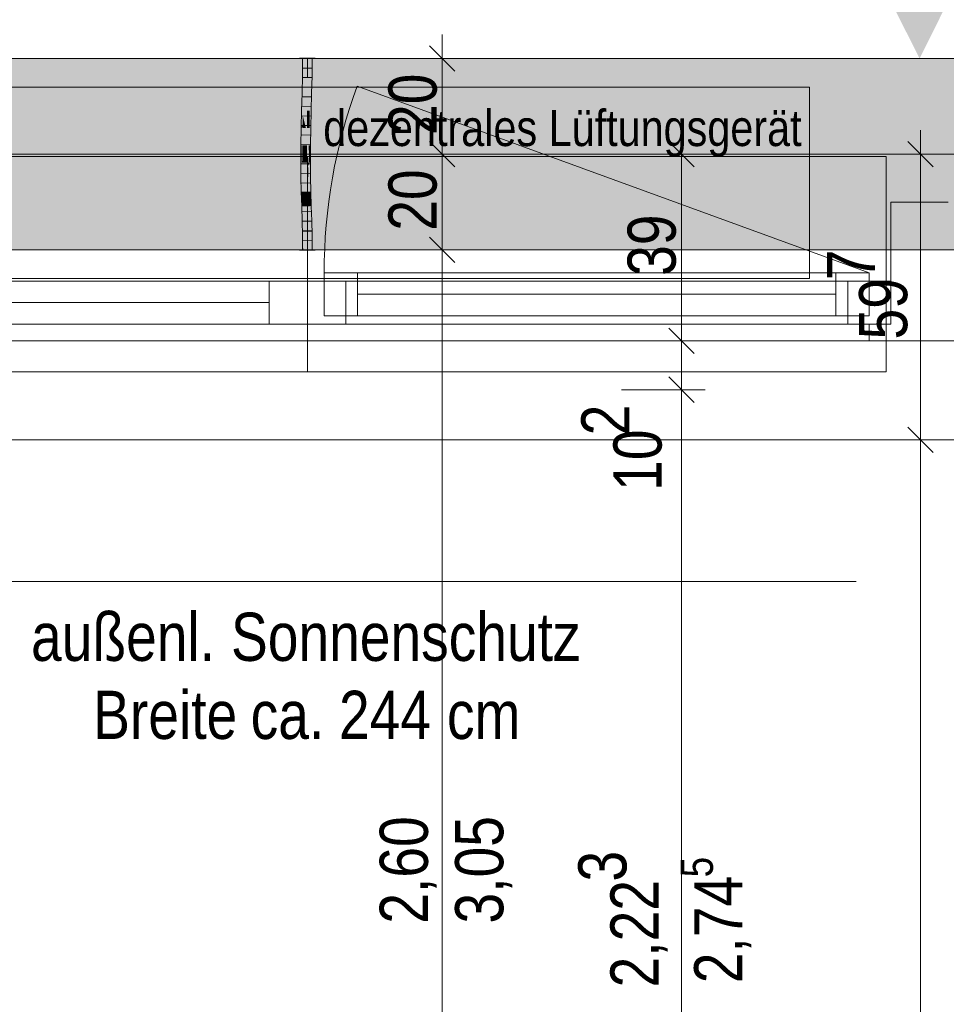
# Model space of a CAD drawing. Extents: x -620 to 300, y 62 to 1112.
# Tile 25 of 71: x -272 to -233, y 574 to 615. Entities that reach past the tile are written whole.
import ezdxf
from ezdxf.lldxf.tags import DXFTag

# ---------------------------------------------------------------- set-up
doc = ezdxf.new("R2010")
doc.units = 0
doc.layers.get('0').update_dxf_attribs({"lineweight": 13})
for name, color, linetype, lineweight, true_color in [('00_Beschriftung UZ', 3, 'Continuous', 13, 0x00ff00), ('30 -33 Aussenwände- 7 Fassade_ Elemente', 7, 'Continuous', 9, 0x00aacc), ('30 -35 Decken- 1 Konstruktion-Träger- Stahlbeton', 7, 'grob-A06GA1998I', 13, 0x33aa00), ('70 -72 Beschriftung- 1 Beschriftung allgemein', 7, 'Continuous', 9, 0xff6633), ('70 -76 Bemaßung- 2 Allgemein', 7, 'Continuous', 5, 0x6666cc), ('E_Leerrohr 20', 7, 'Continuous', 13, 0xcc0099), ('E_Leerrohr 20-Shading', 7, 'Continuous', 13, 0xcc0099), ('iwb_Schraffur_Unterzug', 7, 'Continuous', 5, 0xffffcc)]:
    doc.layers.add(name, color=color, linetype=linetype, lineweight=lineweight, true_color=true_color)
doc.layers.add('70 -71 Achsen- 1 Gebäudeachsen', color=7, linetype='STRICHPUNKT2-A06GA19A8I', lineweight=18)
doc.styles.get("Standard").update_dxf_attribs({"font": 'ARIALN.TTF'})
tags = doc.linetypes.add('grob-A06GA1998I', pattern=[14, 3, -8, 3]).pattern_tags.tags
tags[8:9] = [DXFTag(74, 4), DXFTag(75, 0), DXFTag(340, '0'), DXFTag(46, 0.0), DXFTag(50, 0.0), DXFTag(44, 0.0), DXFTag(45, 0.0)]
tags[6:7] = [DXFTag(74, 4), DXFTag(75, 0), DXFTag(340, '0'), DXFTag(46, 0.0), DXFTag(50, 0.0), DXFTag(44, 0.0), DXFTag(45, 0.0)]
tags[4:5] = [DXFTag(74, 4), DXFTag(75, 0), DXFTag(340, '0'), DXFTag(46, 0.0), DXFTag(50, 0.0), DXFTag(44, 0.0), DXFTag(45, 0.0)]
tags = doc.linetypes.add('STRICHPUNKT2', pattern=[12.7, 6.35, -3.175, 0, -3.175]).pattern_tags.tags
tags[10:11] = [DXFTag(74, 4), DXFTag(75, 0), DXFTag(340, '0'), DXFTag(46, 0.0), DXFTag(50, 0.0), DXFTag(44, 0.0), DXFTag(45, 0.0)]
tags[8:9] = [DXFTag(74, 4), DXFTag(75, 0), DXFTag(340, '0'), DXFTag(46, 0.0), DXFTag(50, 0.0), DXFTag(44, 0.0), DXFTag(45, 0.0)]
tags[6:7] = [DXFTag(74, 4), DXFTag(75, 0), DXFTag(340, '0'), DXFTag(46, 0.0), DXFTag(50, 0.0), DXFTag(44, 0.0), DXFTag(45, 0.0)]
tags[4:5] = [DXFTag(74, 4), DXFTag(75, 0), DXFTag(340, '0'), DXFTag(46, 0.0), DXFTag(50, 0.0), DXFTag(44, 0.0), DXFTag(45, 0.0)]
tags = doc.linetypes.add('STRICHPUNKT2-A06GA19A8I', pattern=[12.7, 6.35, -3.175, 0, -3.175]).pattern_tags.tags
tags[10:11] = [DXFTag(74, 4), DXFTag(75, 0), DXFTag(340, '0'), DXFTag(46, 0.0), DXFTag(50, 0.0), DXFTag(44, 0.0), DXFTag(45, 0.0)]
tags[8:9] = [DXFTag(74, 4), DXFTag(75, 0), DXFTag(340, '0'), DXFTag(46, 0.0), DXFTag(50, 0.0), DXFTag(44, 0.0), DXFTag(45, 0.0)]
tags[6:7] = [DXFTag(74, 4), DXFTag(75, 0), DXFTag(340, '0'), DXFTag(46, 0.0), DXFTag(50, 0.0), DXFTag(44, 0.0), DXFTag(45, 0.0)]
tags[4:5] = [DXFTag(74, 4), DXFTag(75, 0), DXFTag(340, '0'), DXFTag(46, 0.0), DXFTag(50, 0.0), DXFTag(44, 0.0), DXFTag(45, 0.0)]

# ---------------------------------------------------------------- blocks, each defined once
blk = doc.blocks.new('Shading-A06GA17D8I', base_point=(-259.738, 610.71))
at = {"layer": 'E_Leerrohr 20-Shading', "color": 224, "true_color": 0x8d0069}
for points in [[(-260.019, 613.614), (-260.077, 613.614), (-260.025, 612.891), (-260.084, 612.892)], [(-259.677, 613.614), (-259.736, 613.614), (-259.688, 612.886), (-259.742, 612.887)], [(-259.684, 612.886), (-259.677, 613.614), (-259.688, 612.886)], [(-260.025, 612.891), (-260.084, 612.892), (-260.042, 612.167), (-260.099, 612.169)], [(-260.04, 612.167), (-260.025, 612.891), (-260.042, 612.167)], [(-259.73, 612.886), (-259.742, 612.887), (-259.75, 612.16), (-259.758, 612.161)], [(-259.714, 612.159), (-259.688, 612.886), (-259.75, 612.16), (-259.73, 612.886)], [(-259.699, 612.159), (-259.684, 612.886), (-259.714, 612.159), (-259.688, 612.886)], [(-260.042, 612.167), (-260.099, 612.169), (-260.065, 611.443), (-260.119, 611.444)], [(-260.065, 611.443), (-260.061, 611.443), (-260.042, 612.167), (-260.04, 612.167)], [(-260.061, 611.443), (-260.06, 611.443), (-260.04, 612.167)], [(-259.75, 612.16), (-259.758, 612.161), (-259.775, 611.435), (-259.777, 611.435)], [(-259.775, 611.435), (-259.764, 611.435), (-259.75, 612.16), (-259.738, 612.16)], [(-259.764, 611.435), (-259.748, 611.435), (-259.738, 612.16), (-259.714, 612.159)], [(-259.719, 611.434), (-259.699, 612.159), (-259.748, 611.435), (-259.714, 612.159)], [(-260.082, 610.848), (-260.065, 611.443), (-260.138, 610.719), (-260.119, 611.444)], [(-260.082, 610.848), (-260.086, 610.718), (-260.069, 611.153), (-260.081, 610.718)], [(-260.065, 611.443), (-260.082, 610.848), (-260.061, 611.443), (-260.069, 611.153)], [(-260.069, 611.153), (-260.081, 610.718), (-260.066, 611.217), (-260.079, 610.718)], [(-260.061, 611.443), (-260.069, 611.153), (-260.06, 611.443), (-260.066, 611.217)], [(-259.796, 610.711), (-259.789, 610.711), (-259.784, 611.174), (-259.782, 610.913)], [(-259.784, 611.174), (-259.782, 610.913), (-259.775, 611.435), (-259.764, 611.435)], [(-259.775, 611.435), (-259.777, 611.435), (-259.784, 611.174)], [(-259.782, 610.913), (-259.78, 610.711), (-259.764, 611.435), (-259.748, 611.435)], [(-259.738, 610.71), (-259.719, 611.434), (-259.78, 610.711), (-259.748, 611.435)], [(-260.088, 610.718), (-260.138, 610.719), (-260.112, 609.991), (-260.151, 609.992)], [(-260.082, 610.848), (-260.138, 610.719), (-260.088, 610.718)], [(-260.102, 609.991), (-260.086, 610.718), (-260.112, 609.991), (-260.088, 610.718)], [(-260.102, 609.991), (-260.094, 609.991), (-260.086, 610.718), (-260.081, 610.718)], [(-260.094, 609.991), (-260.093, 609.991), (-260.081, 610.718), (-260.079, 610.718)], [(-260.086, 610.718), (-260.082, 610.848), (-260.088, 610.718)], [(-259.807, 609.988), (-259.789, 610.711), (-259.81, 609.988), (-259.794, 610.711)], [(-259.794, 610.711), (-259.796, 610.711), (-259.81, 609.988)], [(-259.803, 609.988), (-259.78, 610.711), (-259.807, 609.988), (-259.789, 610.711)], [(-259.802, 609.988), (-259.78, 610.711), (-259.793, 610.316)], [(-259.802, 609.988), (-259.751, 609.987), (-259.78, 610.711), (-259.738, 610.71)], [(-259.789, 610.711), (-259.78, 610.711), (-259.782, 610.913)], [(-259.803, 609.988), (-259.802, 609.988), (-259.793, 610.316)], [(-260.114, 609.63), (-260.112, 609.991), (-260.153, 609.631), (-260.151, 609.992)], [(-260.104, 609.264), (-260.102, 609.991), (-260.117, 609.264), (-260.112, 609.991)], [(-260.104, 609.264), (-260.094, 609.991), (-260.102, 609.991)], [(-260.104, 609.264), (-260.096, 609.264), (-260.094, 609.991), (-260.094, 609.63)], [(-260.094, 609.63), (-260.093, 609.991), (-260.094, 609.991)], [(-259.811, 609.625), (-259.81, 609.625), (-259.81, 609.988), (-259.807, 609.988)], [(-259.81, 609.625), (-259.806, 609.625), (-259.807, 609.988), (-259.803, 609.988)], [(-259.806, 609.625), (-259.753, 609.624), (-259.802, 609.988), (-259.751, 609.987)], [(-259.806, 609.625), (-259.802, 609.988), (-259.806, 609.698)], [(-259.802, 609.988), (-259.803, 609.988), (-259.806, 609.698)], [(-260.117, 609.264), (-260.114, 609.63), (-260.154, 609.264), (-260.153, 609.631)], [(-259.813, 609.265), (-259.811, 609.625), (-259.812, 609.463)], [(-259.813, 609.265), (-259.809, 609.265), (-259.811, 609.625), (-259.806, 609.625)], [(-259.811, 609.625), (-259.811, 609.625), (-259.812, 609.463)], [(-259.809, 609.265), (-259.754, 609.266), (-259.806, 609.625), (-259.753, 609.624)], [(-260.117, 609.264), (-260.154, 609.264), (-260.103, 608.654), (-260.146, 608.653)], [(-260.093, 608.654), (-260.104, 609.264), (-260.103, 608.654), (-260.117, 609.264)], [(-260.088, 608.654), (-260.096, 609.264), (-260.093, 608.654), (-260.104, 609.264)], [(-259.795, 608.659), (-259.809, 609.265), (-259.805, 608.659), (-259.81, 609.265)], [(-259.747, 608.66), (-259.754, 609.266), (-259.795, 608.659), (-259.809, 609.265)], [(-260.103, 608.654), (-260.146, 608.653), (-260.078, 608.044), (-260.132, 608.042)], [(-260.074, 608.044), (-260.093, 608.654), (-260.078, 608.044), (-260.103, 608.654)], [(-260.073, 608.044), (-260.088, 608.654), (-260.074, 608.044), (-260.093, 608.654)], [(-259.795, 608.659), (-259.805, 608.659), (-259.77, 608.052), (-259.79, 608.052)], [(-259.732, 608.053), (-259.747, 608.66), (-259.77, 608.052), (-259.795, 608.659)], [(-260.078, 608.044), (-260.132, 608.042), (-260.069, 607.875), (-260.11, 607.875)], [(-260.11, 607.875), (-260.132, 608.042), (-260.127, 607.875)], [(-260.113, 607.434), (-260.055, 607.435), (-260.127, 607.875), (-260.11, 607.875)], [(-260.11, 607.875), (-260.055, 607.435), (-260.069, 607.875), (-260.066, 607.806)], [(-260.066, 607.806), (-260.068, 607.875), (-260.078, 608.044), (-260.074, 608.044)], [(-260.068, 607.875), (-260.073, 608.044), (-260.074, 608.044)], [(-259.761, 607.878), (-259.77, 608.052), (-259.785, 607.877), (-259.79, 608.052)], [(-259.739, 607.445), (-259.761, 607.878), (-259.772, 607.444), (-259.785, 607.877)], [(-259.727, 607.878), (-259.732, 608.053), (-259.761, 607.878), (-259.77, 608.052)], [(-259.739, 607.445), (-259.714, 607.445), (-259.761, 607.878), (-259.727, 607.878)], [(-260.055, 607.435), (-260.113, 607.434), (-260.037, 606.827), (-260.096, 606.826)], [(-259.739, 607.445), (-259.772, 607.444), (-259.709, 606.836), (-259.755, 606.834)], [(-259.696, 606.836), (-259.714, 607.445), (-259.709, 606.836), (-259.739, 607.445)], [(-260.037, 606.827), (-260.096, 606.826), (-260.025, 606.22), (-260.083, 606.219)], [(-260.024, 606.22), (-260.037, 606.827), (-260.025, 606.22), (-260.037, 606.827)], [(-259.709, 606.836), (-259.755, 606.834), (-259.686, 606.225), (-259.741, 606.224)], [(-259.683, 606.225), (-259.696, 606.836), (-259.686, 606.225), (-259.709, 606.836)], [(-260.025, 606.22), (-260.083, 606.219), (-260.023, 605.614), (-260.077, 605.614)], [(-260.023, 605.614), (-260.02, 605.614), (-260.025, 606.22), (-260.024, 606.22)], [(-260.02, 605.614), (-260.019, 605.614), (-260.024, 606.22)], [(-259.677, 605.614), (-259.686, 606.225), (-259.736, 605.614), (-259.741, 606.224)], [(-259.677, 605.614), (-259.683, 606.225), (-259.686, 606.225)]]:
    blk.add_solid(points, dxfattribs=at)
at = {"layer": 'E_Leerrohr 20-Shading', "color": 222, "true_color": 0xc40093}
for points in [[(-259.877, 613.614), (-260.019, 613.614), (-259.884, 612.889), (-260.025, 612.891)], [(-259.877, 613.614), (-259.884, 612.889), (-259.879, 612.889)], [(-259.873, 612.889), (-259.877, 613.614), (-259.879, 612.889)], [(-259.742, 612.887), (-259.736, 613.614), (-259.873, 612.889), (-259.877, 613.614)], [(-259.884, 612.889), (-260.025, 612.891), (-259.899, 612.164), (-260.04, 612.167)], [(-259.884, 612.889), (-259.899, 612.164), (-259.894, 612.164)], [(-259.884, 612.889), (-259.894, 612.164), (-259.879, 612.889), (-259.884, 612.164)], [(-259.884, 612.164), (-259.862, 612.163), (-259.879, 612.889), (-259.873, 612.889)], [(-259.862, 612.163), (-259.758, 612.161), (-259.873, 612.889), (-259.742, 612.887)], [(-259.899, 612.164), (-260.04, 612.167), (-259.919, 611.439), (-260.06, 611.443)], [(-259.899, 612.164), (-259.919, 611.439), (-259.916, 611.439)], [(-259.907, 611.439), (-259.894, 612.164), (-259.916, 611.439), (-259.899, 612.164)], [(-259.894, 612.164), (-259.907, 611.439), (-259.884, 612.164), (-259.889, 611.438)], [(-259.889, 611.438), (-259.848, 611.437), (-259.884, 612.164), (-259.862, 612.163)], [(-259.848, 611.437), (-259.777, 611.435), (-259.862, 612.163), (-259.758, 612.161)], [(-260.066, 611.217), (-260.079, 610.718), (-260.057, 610.717)], [(-259.938, 610.714), (-259.919, 611.439), (-260.066, 611.217), (-260.06, 611.443)], [(-259.938, 610.714), (-260.066, 611.217), (-260.057, 610.717)], [(-259.916, 611.439), (-259.919, 611.439), (-259.934, 610.714), (-259.938, 610.714)], [(-259.92, 610.714), (-259.907, 611.439), (-259.934, 610.714), (-259.916, 611.439)], [(-259.907, 611.439), (-259.92, 610.714), (-259.889, 611.438), (-259.895, 610.713)], [(-259.891, 611.175), (-259.895, 610.713), (-259.843, 611.174), (-259.835, 610.712)], [(-259.889, 611.438), (-259.891, 611.175), (-259.848, 611.437), (-259.843, 611.174)], [(-259.848, 611.437), (-259.843, 611.174), (-259.777, 611.435), (-259.784, 611.174)], [(-259.843, 611.174), (-259.835, 610.712), (-259.784, 611.174), (-259.796, 610.711)], [(-260.057, 610.717), (-260.079, 610.718), (-260.047, 609.991), (-260.093, 609.991)], [(-260.047, 609.991), (-259.951, 609.99), (-260.057, 610.717), (-259.943, 610.714)], [(-259.934, 610.714), (-259.938, 610.714), (-259.948, 609.99), (-259.951, 609.99)], [(-259.951, 609.99), (-259.938, 610.714), (-259.943, 610.714)], [(-259.93, 609.989), (-259.92, 610.714), (-259.948, 609.99), (-259.934, 610.714)], [(-259.92, 610.714), (-259.93, 609.989), (-259.895, 610.713), (-259.899, 609.989)], [(-259.899, 609.989), (-259.825, 609.988), (-259.895, 610.713), (-259.835, 610.712)], [(-259.835, 610.712), (-259.825, 609.988), (-259.797, 610.711), (-259.818, 609.988)], [(-259.818, 609.988), (-259.81, 609.988), (-259.797, 610.711), (-259.796, 610.711)], [(-260.094, 609.63), (-260.046, 609.629), (-260.093, 609.991), (-260.047, 609.991)], [(-260.046, 609.629), (-259.953, 609.628), (-260.047, 609.991), (-259.951, 609.99)], [(-259.953, 609.628), (-259.932, 609.627), (-259.948, 609.99), (-259.93, 609.989)], [(-259.948, 609.99), (-259.951, 609.99), (-259.953, 609.628)], [(-259.899, 609.989), (-259.93, 609.989), (-259.899, 609.627), (-259.932, 609.627)], [(-259.899, 609.989), (-259.9, 609.265), (-259.823, 609.369), (-259.825, 609.265)], [(-259.899, 609.989), (-259.823, 609.369), (-259.825, 609.988)], [(-259.818, 609.988), (-259.825, 609.988), (-259.821, 609.885)], [(-259.821, 609.885), (-259.825, 609.988), (-259.824, 609.782)], [(-259.811, 609.625), (-259.821, 609.885), (-259.823, 609.265), (-259.824, 609.782)], [(-259.81, 609.988), (-259.818, 609.988), (-259.811, 609.625), (-259.821, 609.885)], [(-260.096, 609.264), (-260.045, 609.265), (-260.094, 609.63), (-260.046, 609.629)], [(-260.045, 609.265), (-259.954, 609.265), (-260.046, 609.629), (-259.953, 609.628)], [(-259.935, 609.265), (-259.953, 609.628), (-259.954, 609.265)], [(-259.953, 609.628), (-259.935, 609.265), (-259.932, 609.627)], [(-259.932, 609.627), (-259.935, 609.265), (-259.899, 609.627), (-259.9, 609.265)], [(-259.811, 609.625), (-259.823, 609.265), (-259.82, 609.265)], [(-259.815, 609.463), (-259.82, 609.265), (-259.812, 609.463), (-259.813, 609.265)], [(-259.811, 609.625), (-259.815, 609.463), (-259.812, 609.463)], [(-260.045, 609.265), (-260.096, 609.264), (-260.05, 608.654), (-260.088, 608.654)], [(-260.05, 608.654), (-259.948, 608.656), (-260.045, 609.265), (-259.961, 609.265)], [(-259.948, 608.656), (-259.947, 608.656), (-259.961, 609.265), (-259.954, 609.265)], [(-259.935, 609.265), (-259.954, 609.265), (-259.933, 608.657), (-259.947, 608.656)], [(-259.935, 609.265), (-259.933, 608.657), (-259.9, 609.265), (-259.898, 608.657)], [(-259.825, 609.265), (-259.9, 609.265), (-259.829, 609.137)], [(-259.829, 609.137), (-259.9, 609.265), (-259.841, 608.658), (-259.898, 608.657)], [(-259.824, 609.129), (-259.829, 609.137), (-259.837, 608.658), (-259.841, 608.658)], [(-259.837, 608.658), (-259.828, 608.659), (-259.824, 609.129)], [(-259.823, 609.265), (-259.825, 609.265), (-259.824, 609.129), (-259.829, 609.137)], [(-259.813, 609.265), (-259.824, 609.129), (-259.818, 608.659), (-259.828, 608.659)], [(-259.825, 609.265), (-259.823, 609.265), (-259.823, 609.369)], [(-259.823, 609.265), (-259.824, 609.129), (-259.82, 609.265)], [(-259.824, 609.129), (-259.813, 609.265), (-259.82, 609.265)], [(-259.813, 609.265), (-259.818, 608.659), (-259.805, 608.659)], [(-260.05, 608.654), (-260.088, 608.654), (-260.061, 608.044), (-260.073, 608.044)], [(-260.061, 608.044), (-259.932, 608.048), (-260.05, 608.654), (-259.948, 608.656)], [(-259.932, 608.048), (-259.947, 608.656), (-259.948, 608.656)], [(-259.933, 608.657), (-259.947, 608.656), (-259.928, 608.048), (-259.932, 608.048)], [(-259.933, 608.657), (-259.928, 608.048), (-259.898, 608.657), (-259.893, 608.049)], [(-259.898, 608.657), (-259.893, 608.049), (-259.837, 608.658), (-259.856, 608.05)], [(-259.856, 608.05), (-259.839, 608.05), (-259.837, 608.658), (-259.828, 608.659)], [(-259.828, 608.659), (-259.839, 608.05), (-259.818, 608.659), (-259.824, 608.051)], [(-259.824, 608.051), (-259.79, 608.052), (-259.818, 608.659), (-259.805, 608.659)], [(-260.068, 607.875), (-260.064, 607.875), (-260.073, 608.044), (-260.061, 608.044)], [(-259.914, 607.439), (-259.927, 607.877), (-260.055, 607.435), (-260.068, 607.875)], [(-260.064, 607.875), (-259.927, 607.877), (-260.061, 608.044), (-259.932, 608.048)], [(-259.928, 608.048), (-259.932, 608.048), (-259.927, 607.877)], [(-259.893, 608.049), (-259.928, 608.048), (-259.892, 607.877), (-259.927, 607.877)], [(-259.927, 607.877), (-259.891, 607.777), (-259.892, 607.877)], [(-259.927, 607.877), (-259.914, 607.439), (-259.891, 607.777), (-259.888, 607.44)], [(-259.893, 608.049), (-259.891, 607.777), (-259.856, 608.05), (-259.867, 607.709)], [(-259.867, 607.709), (-259.847, 607.654), (-259.856, 608.05), (-259.839, 608.05)], [(-259.825, 608.004), (-259.839, 608.05), (-259.829, 607.603), (-259.847, 607.654)], [(-259.824, 608.051), (-259.839, 608.05), (-259.825, 608.004)], [(-259.785, 607.877), (-259.825, 608.004), (-259.791, 607.497), (-259.829, 607.603)], [(-259.79, 608.052), (-259.824, 608.051), (-259.785, 607.877), (-259.825, 608.004)], [(-259.791, 607.497), (-259.772, 607.444), (-259.785, 607.877)], [(-259.914, 607.439), (-260.055, 607.435), (-259.896, 606.831), (-260.037, 606.827)], [(-259.888, 607.44), (-259.914, 607.439), (-259.883, 606.831), (-259.896, 606.831)], [(-259.891, 607.777), (-259.888, 607.44), (-259.867, 607.709), (-259.875, 607.44)], [(-259.875, 607.44), (-259.888, 607.44), (-259.885, 607.129)], [(-259.883, 606.831), (-259.875, 607.44), (-259.885, 607.129)], [(-259.883, 606.831), (-259.864, 606.832), (-259.875, 607.44), (-259.852, 607.441)], [(-259.875, 607.44), (-259.852, 607.441), (-259.867, 607.709), (-259.847, 607.654)], [(-259.852, 607.441), (-259.864, 606.832), (-259.831, 607.442), (-259.838, 606.832)], [(-259.829, 607.603), (-259.847, 607.654), (-259.831, 607.442), (-259.852, 607.441)], [(-259.838, 606.832), (-259.802, 606.833), (-259.831, 607.442), (-259.792, 607.443)], [(-259.791, 607.497), (-259.829, 607.603), (-259.792, 607.443), (-259.831, 607.442)], [(-259.802, 606.833), (-259.755, 606.834), (-259.792, 607.443), (-259.772, 607.444)], [(-259.792, 607.443), (-259.772, 607.444), (-259.791, 607.497)], [(-259.896, 606.831), (-260.037, 606.827), (-259.883, 606.222), (-260.024, 606.22)], [(-259.896, 606.831), (-259.88, 606.222), (-259.883, 606.831), (-259.879, 606.222)], [(-259.896, 606.831), (-259.896, 606.831), (-259.88, 606.222), (-259.883, 606.222)], [(-259.879, 606.222), (-259.874, 606.222), (-259.883, 606.831), (-259.864, 606.832)], [(-259.864, 606.832), (-259.874, 606.222), (-259.802, 606.833), (-259.811, 606.223)], [(-259.811, 606.223), (-259.741, 606.224), (-259.802, 606.833), (-259.755, 606.834)], [(-259.883, 606.222), (-260.024, 606.22), (-259.877, 605.614), (-260.019, 605.614)], [(-259.879, 606.158), (-259.88, 606.222), (-259.878, 605.929), (-259.883, 606.222)], [(-259.877, 605.614), (-259.878, 605.929), (-259.883, 606.222)], [(-259.879, 606.222), (-259.88, 606.222), (-259.879, 606.158)], [(-259.875, 605.972), (-259.874, 606.222), (-259.879, 606.158), (-259.879, 606.222)], [(-259.876, 605.802), (-259.875, 605.972), (-259.878, 605.929), (-259.879, 606.158)], [(-259.868, 605.614), (-259.874, 606.222), (-259.875, 605.972)], [(-259.874, 606.222), (-259.868, 605.614), (-259.811, 606.223), (-259.819, 605.614)], [(-259.819, 605.614), (-259.736, 605.614), (-259.811, 606.223), (-259.741, 606.224)], [(-259.877, 605.614), (-259.876, 605.802), (-259.878, 605.929)], [(-259.873, 605.614), (-259.876, 605.802), (-259.877, 605.614)], [(-259.873, 605.614), (-259.868, 605.614), (-259.876, 605.802), (-259.875, 605.972)]]:
    blk.add_solid(points, dxfattribs=at)
blk = doc.blocks.new('Shading-A06GA17F8I', base_point=(-260.077, 612.826))
at = {"layer": 'E_Leerrohr 20-Shading', "color": 224, "true_color": 0xae0082}
for points in [[(-260.207, 613.626), (-260.207, 613.614), (-260.099, 613.626), (-260.099, 613.614)], [(-260.099, 613.614), (-259.877, 613.614), (-260.099, 613.626), (-259.877, 613.626)], [(-260.077, 612.826), (-259.877, 612.826), (-260.077, 613.614), (-259.877, 613.614)], [(-259.877, 613.626), (-259.877, 613.614), (-259.785, 613.626), (-259.785, 613.614)], [(-259.877, 612.826), (-259.677, 612.826), (-259.877, 613.614), (-259.677, 613.614)], [(-259.785, 613.614), (-259.547, 613.614), (-259.785, 613.626), (-259.547, 613.626)]]:
    blk.add_solid(points, dxfattribs=at)
blk = doc.blocks.new('Shading-A06GA17H8I', base_point=(-259.89, 605.614))
at = {"layer": 'E_Leerrohr 20-Shading', "color": 224, "true_color": 0xae0082}
for points in [[(-260.051, 605.695), (-260.077, 606.402), (-260.077, 606.22)], [(-260.051, 605.695), (-259.877, 606.223), (-260.077, 606.402), (-259.877, 606.402)], [(-260.077, 605.614), (-260.051, 605.695), (-260.077, 606.22)], [(-259.89, 605.614), (-259.877, 606.223), (-260.047, 605.614), (-260.051, 605.695)], [(-259.89, 605.614), (-259.883, 605.614), (-259.877, 606.223), (-259.877, 605.981)], [(-259.677, 605.614), (-259.677, 606.402), (-259.877, 606.223), (-259.877, 606.402)], [(-259.677, 605.614), (-259.877, 606.223), (-259.872, 605.614)], [(-259.872, 605.614), (-259.877, 606.223), (-259.875, 605.614), (-259.877, 605.981)], [(-259.883, 605.614), (-259.877, 605.614), (-259.877, 605.981)], [(-259.877, 605.981), (-259.877, 605.614), (-259.875, 605.614)], [(-260.112, 605.614), (-260.207, 605.614), (-260.112, 605.602), (-260.207, 605.602)], [(-260.051, 605.602), (-260.051, 605.614), (-260.112, 605.602), (-260.112, 605.614)], [(-260.051, 605.695), (-260.077, 605.614), (-260.047, 605.614)], [(-260.051, 605.602), (-259.986, 605.602), (-260.051, 605.614), (-259.986, 605.614)], [(-259.986, 605.602), (-259.877, 605.602), (-259.986, 605.614), (-259.877, 605.614)], [(-259.806, 605.614), (-259.877, 605.614), (-259.806, 605.602), (-259.877, 605.602)], [(-259.547, 605.602), (-259.547, 605.614), (-259.806, 605.602), (-259.806, 605.614)]]:
    blk.add_solid(points, dxfattribs=at)
blk = doc.blocks.new('Referenz-A06GA19C8I')
at = {"layer": '00_Beschriftung UZ', "color": 0, "lineweight": -2}
for points in [[(-232.944, 616.284), (-234.276, 613.614), (-235.615, 616.283)], [(-235.608, 610.943), (-234.276, 613.614), (-232.938, 610.945)]]:
    blk.add_solid(points, dxfattribs=at)
at = {"layer": '30 -33 Aussenwände- 7 Fassade_ Elemente', "color": 0, "linetype": 'Continuous', "lineweight": -2, "ltscale": 0.13}
for p, q in [((-130.676, 613.614), (-286.676, 613.614)), ((-233.076, 607.614), (-235.476, 607.614)), ((-235.476, 607.614), (-235.476, 602.514)), ((-259.176, 604.664), (-236.376, 604.664)), ((-259.176, 602.864), (-259.176, 604.664)), ((-259.176, 602.864), (-259.176, 604.664)), ((-259.176, 604.664), (-257.776, 604.664)), ((-257.776, 604.664), (-257.776, 602.864)), ((-237.776, 602.864), (-237.776, 604.664)), ((-237.776, 604.664), (-236.376, 604.664)), ((-236.376, 604.664), (-236.376, 602.864)), ((-236.376, 604.664), (-236.376, 602.864)), ((-284.276, 604.314), (-259.876, 604.314)), ((-261.476, 602.514), (-261.476, 604.314)), ((-261.476, 604.314), (-259.876, 604.314)), ((-259.876, 604.314), (-259.876, 602.514)), ((-259.876, 604.314), (-258.276, 604.314)), ((-259.876, 604.314), (-235.476, 604.314)), ((-259.876, 604.314), (-259.876, 602.514)), ((-258.276, 604.314), (-258.276, 602.514)), ((-237.276, 604.314), (-235.476, 604.314)), ((-237.276, 602.514), (-237.276, 604.314)), ((-235.476, 604.314), (-235.476, 602.514)), ((-235.476, 604.314), (-235.476, 602.514)), ((-257.776, 603.764), (-237.776, 603.764)), ((-261.476, 603.414), (-282.476, 603.414)), ((-236.376, 602.864), (-259.176, 602.864)), ((-257.776, 602.864), (-259.176, 602.864)), ((-236.376, 602.864), (-237.776, 602.864)), ((-259.876, 602.514), (-284.276, 602.514)), ((-259.876, 602.514), (-261.476, 602.514)), ((-235.476, 602.514), (-259.876, 602.514)), ((-258.276, 602.514), (-259.876, 602.514)), ((-235.476, 602.514), (-237.276, 602.514)), ((-235.476, 602.514), (-236.376, 602.514)), ((-236.376, 602.514), (-236.376, 601.814)), ((31.024, 601.814), (-448.376, 601.814)), ((-236.376, 601.814), (-232.176, 601.814)), ((-289.776, 597.674), (-127.576, 597.674))]:
    blk.add_line(p, q, dxfattribs=at)
at = {"layer": '30 -33 Aussenwände- 7 Fassade_ Elemente', "color": 0, "linetype": 'grob-A06GA1998I', "lineweight": -2, "ltscale": 0.13}
for p, q in [((-280.876, 612.414), (-238.876, 612.414)), ((-236.376, 604.664), (-257.801, 612.462)), ((-238.876, 612.414), (-238.876, 604.414)), ((-238.876, 604.414), (-280.876, 604.414))]:
    blk.add_line(p, q, dxfattribs=at)
at = {"layer": '30 -33 Aussenwände- 7 Fassade_ Elemente', "color": 0, "lineweight": -2}
for p, q in [((-259.876, 609.514), (-284.076, 609.514)), ((-235.676, 609.514), (-259.876, 609.514)), ((-259.876, 609.514), (-259.876, 604.314)), ((-235.676, 604.314), (-235.676, 609.514)), ((-259.176, 602.864), (-259.176, 604.664)), ((-259.176, 604.664), (-257.776, 604.664)), ((-257.776, 602.864), (-257.776, 604.664)), ((-257.776, 604.664), (-237.776, 604.664)), ((-237.776, 602.864), (-237.776, 604.664)), ((-237.776, 604.664), (-236.376, 604.664)), ((-236.376, 604.664), (-236.376, 602.864)), ((-282.476, 604.314), (-261.476, 604.314)), ((-261.476, 604.314), (-261.476, 602.514)), ((-261.476, 604.314), (-259.876, 604.314)), ((-259.876, 604.314), (-259.876, 602.514)), ((-258.276, 604.314), (-259.876, 604.314)), ((-258.276, 602.514), (-258.276, 604.314)), ((-237.276, 604.314), (-235.676, 604.314)), ((-237.276, 602.514), (-237.276, 604.314)), ((-235.676, 604.314), (-235.676, 602.514)), ((-237.776, 603.764), (-257.776, 603.764)), ((-282.476, 603.414), (-261.476, 603.414)), ((-257.776, 602.864), (-259.176, 602.864)), ((-237.776, 602.864), (-257.776, 602.864)), ((-236.376, 602.864), (-237.776, 602.864)), ((-261.476, 602.514), (-282.476, 602.514)), ((-259.876, 602.514), (-261.476, 602.514)), ((-259.876, 602.514), (-259.876, 600.514)), ((-259.876, 602.514), (-258.276, 602.514)), ((-237.276, 602.514), (-258.276, 602.514)), ((-235.676, 602.514), (-237.276, 602.514)), ((-235.676, 602.514), (-235.676, 600.514)), ((-259.876, 600.514), (-284.076, 600.514)), ((-235.676, 600.514), (-259.876, 600.514))]:
    blk.add_line(p, q, dxfattribs=at)
at = {"layer": '30 -33 Aussenwände- 7 Fassade_ Elemente', "color": 0, "linetype": 'grob-A06GA1998I', "lineweight": -2, "ltscale": 0.13}
blk.add_ellipse((-236.376, 604.664), major_axis=(-21.425, 7.798), ratio=1, start_param=0, end_param=0.349066, dxfattribs=at)
at = {"layer": '30 -35 Decken- 1 Konstruktion-Träger- Stahlbeton', "color": 0, "lineweight": -2}
for p, q in [((-452.176, 613.614), (34.824, 613.614)), ((-452.176, 605.614), (34.824, 605.614))]:
    blk.add_line(p, q, dxfattribs=at)
at = {"layer": '70 -71 Achsen- 1 Gebäudeachsen', "color": 0, "linetype": 'STRICHPUNKT2-A06GA19A8I', "lineweight": -2, "ltscale": 0.13}
blk.add_line((-539.606, 609.614), (74.639, 609.614), dxfattribs=at)
at = {"layer": '70 -72 Beschriftung- 1 Beschriftung allgemein', "color": 0, "linetype": 'Continuous', "lineweight": -2, "ltscale": 0.13}
blk.add_line((-283.925, 591.752), (-236.925, 591.752), dxfattribs=at)
at = {"layer": '70 -76 Bemaßung- 2 Allgemein', "color": 0, "linetype": 'Continuous', "lineweight": -2, "ltscale": 0.13}
for p, q in [((-254.236, 614.614), (-254.236, 612.553)), ((-254.767, 614.144), (-253.706, 613.083)), ((-256.736, 613.614), (-253.236, 613.614)), ((-254.236, 610.674), (-254.236, 612.553)), ((-254.236, 608.614), (-254.236, 610.674)), ((-254.236, 610.614), (-254.236, 608.553)), ((-244.236, 610.614), (-244.236, 608.553)), ((-234.236, 610.614), (-234.236, 608.553)), ((-253.706, 609.083), (-254.767, 610.144)), ((-254.767, 610.144), (-253.706, 609.083)), ((-244.767, 610.144), (-243.706, 609.083)), ((-234.767, 610.144), (-233.706, 609.083)), ((-256.736, 609.614), (-253.236, 609.614)), ((-256.736, 609.614), (-253.236, 609.614)), ((-246.736, 609.614), (-243.236, 609.614)), ((-236.736, 609.614), (-233.236, 609.614)), ((-254.236, 606.674), (-254.236, 608.553)), ((-244.236, 602.874), (-244.236, 608.553)), ((-234.236, 598.734), (-234.236, 608.553)), ((-254.236, 604.614), (-254.236, 606.674)), ((-254.236, 606.614), (-254.236, 604.553)), ((-253.706, 605.083), (-254.767, 606.144)), ((-254.767, 606.144), (-253.706, 605.083)), ((-256.736, 605.614), (-253.236, 605.614)), ((-256.736, 605.614), (-253.236, 605.614)), ((-254.236, 554.674), (-254.236, 604.553)), ((-244.236, 602.874), (-244.236, 603.934)), ((-244.236, 600.814), (-244.236, 602.874)), ((-244.236, 600.814), (-244.236, 602.874)), ((-243.706, 601.283), (-244.767, 602.344)), ((-243.706, 601.283), (-244.767, 602.344)), ((-246.736, 601.814), (-243.236, 601.814)), ((-246.736, 601.814), (-243.236, 601.814)), ((-244.236, 599.774), (-244.236, 601.814)), ((-244.236, 600.774), (-244.236, 598.713)), ((-244.236, 600.774), (-244.236, 598.713)), ((-244.767, 600.304), (-243.706, 599.243)), ((-244.767, 600.304), (-243.706, 599.243)), ((-246.736, 599.774), (-243.236, 599.774)), ((-246.736, 599.774), (-243.236, 599.774)), ((-244.236, 598.713), (-244.236, 597.653)), ((-244.236, 556.374), (-244.236, 598.713)), ((-234.236, 596.674), (-234.236, 598.734)), ((-234.236, 598.674), (-234.236, 596.613)), ((-233.706, 597.143), (-234.767, 598.204)), ((-234.767, 598.204), (-233.706, 597.143)), ((-236.736, 597.674), (-233.236, 597.674)), ((-236.736, 597.674), (-233.236, 597.674)), ((-234.236, 385.674), (-234.236, 596.613))]:
    blk.add_line(p, q, dxfattribs=at)
at = {"layer": '30 -33 Aussenwände- 7 Fassade_ Elemente', "color": 0, "linetype": 'Continuous', "lineweight": -2, "ltscale": 0.13, "insert": (-259.214, 611.466), "char_height": 1.51033, "attachment_point": 1}
blk.add_mtext('{\\fArial Narrow;dezentrales Lüftungsgerät}', dxfattribs=at)
at = {"layer": '70 -72 Beschriftung- 1 Beschriftung allgemein', "color": 0, "linetype": 'Continuous', "lineweight": -2, "ltscale": 0.13, "char_height": 2.01377, "attachment_point": 1}
for s, insert in [('{\\fArial Narrow;außenl.}', (-271.434, 590.453)), ('{\\fArial Narrow;Sonnenschutz}', (-263.073, 590.453)), ('{\\fArial Narrow;Breite}', (-268.836, 587.19)), ('{\\fArial Narrow;244}', (-258.556, 587.19)), ('{\\fArial Narrow;ca.}', (-262.25, 587.19)), ('{\\fArial Narrow;cm}', (-254.041, 587.19))]:
    blk.add_mtext(s, dxfattribs=dict(at, insert=insert))
at = {"layer": '70 -76 Bemaßung- 2 Allgemein', "color": 0, "linetype": 'Continuous', "lineweight": -2, "ltscale": 0.13, "attachment_point": 1, "rotation": 90}
for s, insert, char_height in [('{\\fArial Narrow;20}', (-256.487, 610.417), 2.01377), ('{\\fArial Narrow;20}', (-256.487, 606.417), 2.01377), ('{\\fArial Narrow;39}', (-246.487, 604.529), 2.01377), ('{\\fArial Narrow;7}', (-238.148, 604.346), 2.01377), ('{\\fArial Narrow;59}', (-236.806, 601.872), 2.01377), ('{\\fArial Narrow;2}', (-248.421, 597.865), 2.01377), ('{\\fArial Narrow;10}', (-247.079, 595.545), 2.01377), ('{\\fArial Narrow;2,60}', (-256.852, 577.455), 2.01377), ('{\\fArial Narrow;3,05}', (-253.699, 577.463), 2.01377), ('{\\fArial Narrow;3}', (-248.547, 579.216), 2.01377), ('{\\fArial Narrow;5}', (-244.26, 579.392), 1.34258), ('{\\fArial Narrow;2,22}', (-247.205, 574.79), 2.01377), ('{\\fArial Narrow;2,74}', (-243.701, 574.966), 2.01377)]:
    blk.add_mtext(s, dxfattribs=dict(at, insert=insert, char_height=char_height))
blk = doc.blocks.new('Referenz-A06GA19E8I')
at = {"layer": 'iwb_Schraffur_Unterzug', "linetype": 'Continuous', "ltscale": 0.13}
for points in [[(-539.606, 613.614), (74.639, 613.614), (74.639, 609.468)], [(-539.606, 613.614), (74.639, 609.468), (-539.606, 611.96)], [(-539.606, 611.96), (74.639, 609.468), (74.639, 605.614)], [(-539.606, 611.96), (74.639, 605.614), (-539.606, 605.614)]]:
    blk.add_solid(points, dxfattribs=at)
blk = doc.blocks.new('Flexrohr-A06GA1JU8I')
at = {"color": 0, "linetype": 'ByBlock', "lineweight": -2, "ltscale": 0.13}
for p, q in [((-260.077, 613.614), (-260.084, 612.892)), ((-260.077, 613.614), (-259.677, 613.614)), ((-259.677, 613.614), (-259.684, 612.886)), ((-260.069, 613.215), (-259.693, 613.212)), ((-260.084, 612.892), (-260.099, 612.169)), ((-260.073, 612.817), (-259.697, 612.811)), ((-259.684, 612.886), (-259.699, 612.159)), ((-260.082, 612.418), (-259.706, 612.41)), ((-260.099, 612.169), (-260.119, 611.444)), ((-260.091, 612.019), (-259.715, 612.009)), ((-259.699, 612.159), (-259.719, 611.434)), ((-260.102, 611.619), (-259.726, 611.609)), ((-260.119, 611.444), (-260.138, 610.719)), ((-260.112, 611.219), (-259.737, 611.209)), ((-259.719, 611.434), (-259.738, 610.71)), ((-260.138, 610.719), (-260.151, 609.992)), ((-260.123, 610.819), (-259.747, 610.81)), ((-259.738, 610.71), (-259.751, 609.987)), ((-260.131, 610.418), (-259.755, 610.411)), ((-260.151, 609.992), (-260.154, 609.264)), ((-260.139, 610.017), (-259.763, 610.012)), ((-259.751, 609.987), (-259.754, 609.266)), ((-260.141, 609.615), (-259.765, 609.614)), ((-260.154, 609.264), (-260.146, 608.653)), ((-260.142, 609.214), (-259.766, 609.215)), ((-259.754, 609.266), (-259.747, 608.66)), ((-260.146, 608.653), (-260.132, 608.042)), ((-260.137, 608.812), (-259.761, 608.817)), ((-259.747, 608.66), (-259.732, 608.053)), ((-260.129, 608.41), (-259.753, 608.419)), ((-260.132, 608.042), (-260.113, 607.434)), ((-260.119, 608.01), (-259.743, 608.02)), ((-259.732, 608.053), (-259.714, 607.445)), ((-260.113, 607.434), (-260.096, 606.826)), ((-260.107, 607.61), (-259.731, 607.62)), ((-259.714, 607.445), (-259.696, 606.836)), ((-260.095, 607.21), (-259.719, 607.22)), ((-260.096, 606.826), (-260.083, 606.219)), ((-260.084, 606.811), (-259.708, 606.82)), ((-259.696, 606.836), (-259.683, 606.225)), ((-260.083, 606.219), (-260.077, 605.614)), ((-260.075, 606.412), (-259.699, 606.419)), ((-259.683, 606.225), (-259.677, 605.614)), ((-260.069, 606.013), (-259.693, 606.017)), ((-260.077, 605.614), (-259.677, 605.614)), ((-260.065, 605.615), (-259.689, 605.615))]:
    blk.add_line(p, q, dxfattribs=at)
blk = doc.blocks.new('Enddeckel-A06GA1KM8I')
at = {"color": 0, "linetype": 'ByBlock', "lineweight": -2, "ltscale": 0.13}
for p, q in [((-260.207, 613.626), (-260.207, 613.614)), ((-260.207, 613.626), (-260.014, 613.626)), ((-260.207, 613.614), (-260.014, 613.614)), ((-260.077, 613.614), (-260.077, 612.826)), ((-260.077, 613.614), (-259.96, 613.614)), ((-260.014, 613.626), (-259.741, 613.626)), ((-260.014, 613.614), (-259.741, 613.614)), ((-259.96, 613.614), (-259.795, 613.614)), ((-259.795, 613.614), (-259.677, 613.614)), ((-259.741, 613.626), (-259.547, 613.626)), ((-259.741, 613.614), (-259.547, 613.614)), ((-259.677, 612.826), (-259.677, 613.614)), ((-259.547, 613.614), (-259.547, 613.626)), ((-260.077, 612.826), (-259.96, 612.826)), ((-259.96, 612.826), (-259.795, 612.826)), ((-259.795, 612.826), (-259.677, 612.826))]:
    blk.add_line(p, q, dxfattribs=at)
at = {"color": 0, "linetype": 'STRICHPUNKT2', "lineweight": 5, "ltscale": 0.13}
blk.add_line((-259.877, 613.614), (-259.877, 612.826), dxfattribs=at)
blk = doc.blocks.new('Enddeckel-A06GA1LA8I')
at = {"color": 0, "linetype": 'ByBlock', "lineweight": -2, "ltscale": 0.13}
for p, q in [((-260.077, 606.402), (-260.077, 605.614)), ((-259.96, 606.402), (-260.077, 606.402)), ((-259.795, 606.402), (-259.96, 606.402)), ((-259.677, 606.402), (-259.795, 606.402)), ((-259.677, 605.614), (-259.677, 606.402)), ((-260.207, 605.614), (-260.207, 605.602)), ((-260.014, 605.614), (-260.207, 605.614)), ((-260.014, 605.602), (-260.207, 605.602)), ((-259.96, 605.614), (-260.077, 605.614)), ((-259.741, 605.614), (-260.014, 605.614)), ((-259.741, 605.602), (-260.014, 605.602)), ((-259.795, 605.614), (-259.96, 605.614)), ((-259.677, 605.614), (-259.795, 605.614)), ((-259.547, 605.614), (-259.741, 605.614)), ((-259.547, 605.602), (-259.741, 605.602)), ((-259.547, 605.602), (-259.547, 605.614))]:
    blk.add_line(p, q, dxfattribs=at)
at = {"color": 0, "linetype": 'STRICHPUNKT2', "lineweight": 5, "ltscale": 0.13}
blk.add_line((-259.877, 605.614), (-259.877, 606.402), dxfattribs=at)

msp = doc.modelspace()

# ---------------------------------------------------------------- block references
at = {"color": 8, "lineweight": 13, "ltscale": 0.13, "true_color": 0x808080}
msp.add_blockref('Referenz-A06GA19C8I', (0, 0), dxfattribs=at)
at = {"color": 8, "lineweight": 25, "ltscale": 0.25, "true_color": 0x808080}
msp.add_blockref('Referenz-A06GA19E8I', (0, 0), dxfattribs=at)
at = {"layer": 'E_Leerrohr 20'}
for name, p in [('Shading-A06GA17F8I', (-260.077, 612.826)), ('Shading-A06GA17D8I', (-259.738, 610.71)), ('Shading-A06GA17H8I', (-259.89, 605.614))]:
    msp.add_blockref(name, p, dxfattribs=at)
at = {"layer": 'E_Leerrohr 20', "ltscale": 0.13}
for name in ['Enddeckel-A06GA1KM8I', 'Flexrohr-A06GA1JU8I', 'Enddeckel-A06GA1LA8I']:
    msp.add_blockref(name, (0, 0), dxfattribs=at)

doc.saveas('drawing.dxf')
